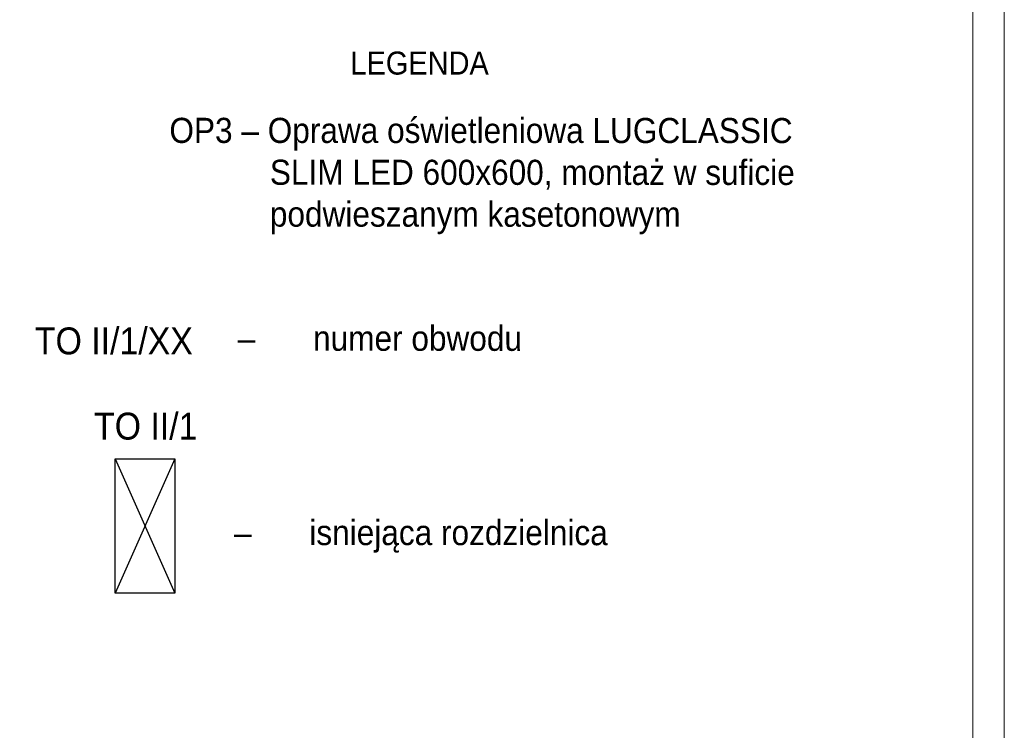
# Model space of a CAD drawing. Header units: centimetres. Extents: x 690840 to 714026, y 27673 to 40762.
# Tile 52 of 162: x 699663 to 700212, y 31955 to 32351. Entities that reach past the tile are written whole.
import ezdxf

# ---------------------------------------------------------------- set-up
doc = ezdxf.new("R2010")
doc.units = ezdxf.units.CM
doc.layers.add('Obrys powierzchni', color=50, linetype='Continuous', lineweight=9, plot=False)
doc.layers.add('Opis', color=102, linetype='Continuous', lineweight=9)
doc.layers.add('S3_rozdzielnice', color=1, linetype='Continuous', lineweight=5)
doc.styles.add('ARIELCE', font='arial.ttf', dxfattribs={"width": 0.9})

msp = doc.modelspace()

# ---------------------------------------------------------------- linework, layer by layer
at = {"layer": 'Obrys powierzchni', "ltscale": 1.6}
for points in [[(698111.93, 32747.24), (700211.93, 32747.24), (700211.93, 29777.24), (698111.93, 29777.24)], [(698129.43, 32729.74), (700194.43, 32729.74), (700194.43, 29794.74), (698129.43, 29794.74)]]:
    msp.add_lwpolyline(points, close=True, dxfattribs=at)
at = {"layer": 'S3_rozdzielnice', "lineweight": -3, "ltscale": 1.6}
for p, q in [((699749.73, 32106.11), (699716.44, 32031.11)), ((699716.44, 32106.11), (699749.73, 32031.11))]:
    msp.add_line(p, q, dxfattribs=at)
at = {"layer": 'S3_rozdzielnice', "color": 1, "lineweight": 25, "ltscale": 1.6, "true_color": 0xff0000}
msp.add_lwpolyline([(699749.73, 32106.11), (699749.73, 32031.11), (699716.44, 32031.11), (699716.44, 32106.11)], close=True, dxfattribs=at)

# ---------------------------------------------------------------- texts
at = {"layer": 'Opis', "color": 7, "insert": (699847.56, 32333.16), "char_height": 14, "width": 724.063, "attachment_point": 1, "rotation": 359.981, "style": 'ARIELCE'}
msp.add_mtext('\\pxsm1,ql;{\\fArial|b0|i0|c238|p34;\\H0.916668x;LEGENDA}', dxfattribs=at)
at = {"layer": 'S3_rozdzielnice', "color": 1, "true_color": 0xff0000, "insert": (699704.69, 32131.78), "char_height": 15, "width": 1448.1259, "attachment_point": 1, "rotation": 359.981, "style": 'ARIELCE'}
msp.add_mtext('{\\fArial|b0|i0|c238|p34;TO II/1}', dxfattribs=at)

# ---------------------------------------------------------------- next in the draw order: texts
at = {"layer": 'Opis', "color": 0, "insert": (699746.69, 32296.21), "char_height": 14, "width": 358.5127, "attachment_point": 1, "rotation": 359.981, "style": 'ARIELCE', "bg_fill": 2}
msp.add_mtext('{\\fArial|b0|i0|c238|p34;OP3 – Oprawa oświetleniowa LUGCLASSIC ^ISLIM LED 600x600, montaż w suficie ^Ipodwieszanym kasetonowym}', dxfattribs=at)
at = {"layer": 'Opis', "color": 7, "char_height": 14, "width": 408.1161, "attachment_point": 1, "rotation": 359.981, "style": 'ARIELCE', "bg_fill": 2}
for s, insert in [('\\pxi-3,l4.349318,ql,t4.349318;{\\fArial|b0|i0|c238|p34;–^Inumer obwodu}', (699765.86, 32180.31)), ('\\pxi-3,l4.349318,ql,t4.349318;{\\fArial|b0|i0|c238|p34;–^Iisniejąca rozdzielnica}', (699763.78, 32071.95))]:
    msp.add_mtext(s, dxfattribs=dict(at, insert=insert))

# ---------------------------------------------------------------- next in the draw order: texts
at = {"layer": 'S3_rozdzielnice', "insert": (699671.74, 32179.31), "char_height": 15, "width": 1448.1259, "attachment_point": 1, "rotation": 359.981, "style": 'ARIELCE'}
msp.add_mtext('{\\fArial|b0|i0|c238|p34;\\C7;TO II/1/XX}', dxfattribs=at)

doc.saveas('drawing.dxf')
